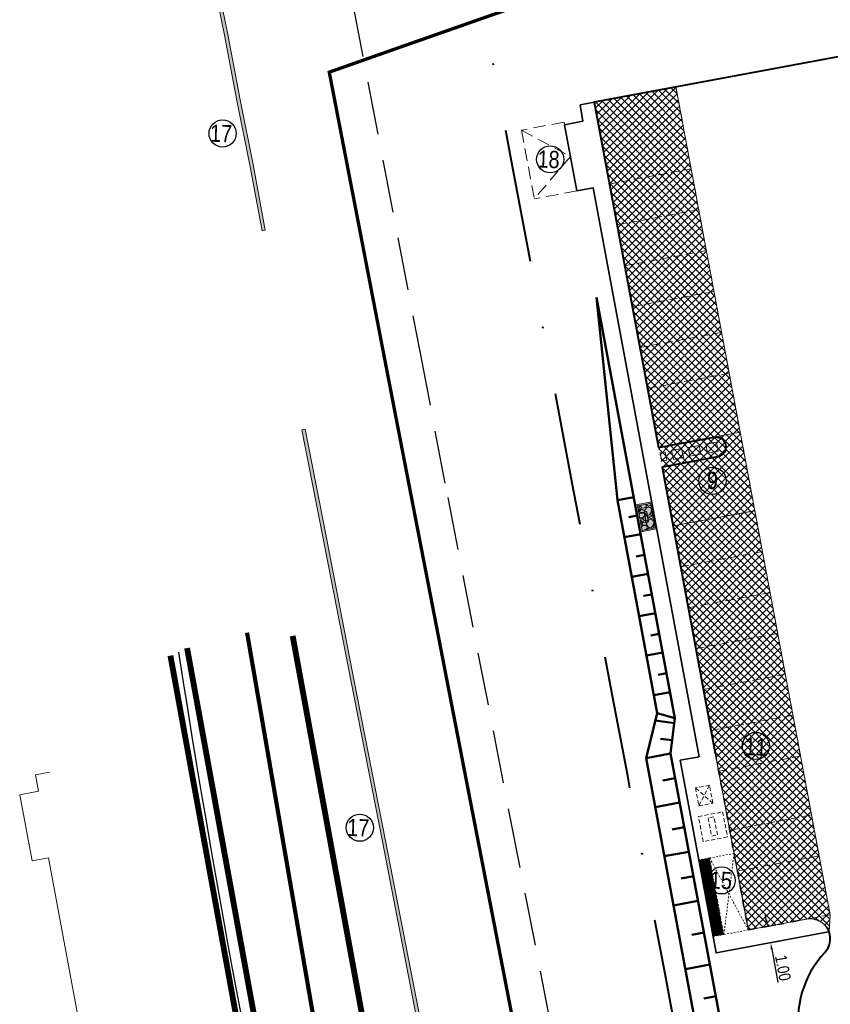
# Model space of a CAD drawing. Extents: x 779 to 3668, y -1329 to 9570.
# Tile 7 of 106: x 2342 to 2391, y -1241 to -1182. Entities that reach past the tile are written whole.
import ezdxf

# ---------------------------------------------------------------- set-up
doc = ezdxf.new("R2010")
doc.units = 0
for name, pattern in [('( Dashed )', [0.75, 0.5, -0.25]), ('ACAD_ISO03W100', [30, 12, -18]), ('CENTER2', [1.125, 0.75, -0.125, 0.125, -0.125]), ('CIĄGłA', [0]), ('DASHED', [0.75, 0.5, -0.25]), ('DASHED2', [0.375, 0.25, -0.125]), ('DGN Style 4', [0.3202, 0.16, -0.08, 0.0002, -0.08]), ('HIDDEN', [0.375, 0.25, -0.125]), ('HIDDEN2', [4.762499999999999, 3.175, -1.5875])]:
    doc.linetypes.add(name, pattern=pattern)
for name, color, linetype, lineweight in [('AGP1_granica_opracow', 7, 'Continuous', 15), ('AGP1_HATCH', 7, 'Continuous', 5), ('AGP1_KRAWEZNIKI', 7, 'Continuous', 40), ('AGP1_KRAWEZNIKI GRUBOŚCI', 7, 'Continuous', 9), ('AGP1_KRAWEZNIKI NOWE', 7, 'Continuous', 30), ('AGP1_OPISY', 7, 'Continuous', 13), ('MPZP', 7, 'Continuous', 0), ('Y_OZN_POZ', 251, 'Continuous', 5), ('zz-krawObn', 1, 'ACAD_ISO03W100', 35), ('zz-legenda', 7, 'Continuous', 13), ('zz-obrzeża', 44, 'Continuous', 35), ('zz-skarpy', 92, 'Continuous', 50), ('zz-wymiry', 7, 'Continuous', 18), ('zz-wypełnienie-chodniki', 142, 'Continuous', 5), ('zz-wypełnienie-inne', 22, 'Continuous', 5)]:
    doc.layers.add(name, color=color, linetype=linetype, lineweight=lineweight)
for name, color, linetype in [('IE_kable ziemne', 240, 'Continuous'), ('Pawilon_hatch', 41, 'Continuous'), ('SYTUACJA - znaki_czytnik_kart', 7, 'Continuous')]:
    doc.layers.add(name, color=color, linetype=linetype)
doc.styles.add('ARIAL', font='ARIALN.TTF')
doc.dimstyles.new('z1do1', dxfattribs={"dimtxt": 0.7, "dimasz": 0.4, "dimexe": 0.5, "dimexo": 0.5, "dimgap": 0.1, "dimtad": 1, "dimrnd": 0.05, "dimzin": 0, "dimdsep": 46, "dimtxsty": 'ARIAL', "dimcen": 0.09, "dimazin": 0, "dimtfac": 1, "dimtofl": 0, "dimtmove": 0, "dimatfit": 3, "dimfxl": 1, "dimtolj": 1, "dimtzin": 0, "dimarcsym": 0})
pattern_1 = [(45, (198.3678358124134, -1435.070000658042), (-0.2245064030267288, 0.2245064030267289), []), (135, (198.3678358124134, -1435.070000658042), (-0.2245064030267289, -0.2245064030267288), [])]

# ---------------------------------------------------------------- blocks, each defined once
blk = doc.blocks.new('STACJA TRAFO')
at = {"layer": 'IE_kable ziemne', "color": 18, "linetype": '( Dashed )', "lineweight": 5, "ltscale": 1.5, "true_color": 0x000000}
for p, q in [((1721.320481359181, 287.7807499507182), (1720.175237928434, 285.4465654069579)), ((1721.320481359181, 287.7807499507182), (1725.091087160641, 285.9307413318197)), ((1720.175237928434, 285.4465654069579), (1723.20578425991, 286.8557456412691)), ((1723.20578425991, 286.8557456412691), (1723.945843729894, 283.5965567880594)), ((1725.091087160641, 285.9307413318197), (1723.945843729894, 283.5965567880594)), ((1720.175237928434, 285.4465654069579), (1723.945843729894, 283.5965567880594))]:
    blk.add_line(p, q, dxfattribs=at)
blk = doc.blocks.new('Paczkomat1')
at = {"linetype": '( Dashed )', "ltscale": 0.4}
for points in [[(2094.924433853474, 406.0871907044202), (2146.924433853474, 406.0871907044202), (2146.924433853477, 471.0871907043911), (2094.92443385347, 471.0871907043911), (2094.924433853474, 406.0871907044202)], [(2146.924433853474, 406.0871907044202), (2198.924433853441, 406.0871907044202), (2198.924433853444, 471.087190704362), (2146.924433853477, 471.0871907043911), (2146.924433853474, 406.0871907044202)], [(2198.924433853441, 406.0871907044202), (2250.924433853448, 406.0871907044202), (2250.924433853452, 471.087190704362), (2198.924433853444, 471.087190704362), (2198.924433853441, 406.0871907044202)], [(2250.924433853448, 406.0871907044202), (2302.924433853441, 406.0871907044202), (2302.924433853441, 471.0871907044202), (2250.924433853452, 471.087190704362), (2250.924433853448, 406.0871907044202)], [(2302.924433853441, 406.0871907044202), (2354.924433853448, 406.0871907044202), (2354.924433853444, 471.0871907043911), (2302.924433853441, 471.0871907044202), (2302.924433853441, 406.0871907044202)], [(2354.924433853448, 406.0871907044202), (2406.92443385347, 406.0871907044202), (2406.924433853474, 471.0871907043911), (2354.924433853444, 471.0871907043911), (2354.924433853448, 406.0871907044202)], [(2406.92443385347, 406.0871907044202), (2458.924433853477, 406.0871907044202), (2458.924433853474, 471.0871907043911), (2406.924433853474, 471.0871907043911), (2406.92443385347, 406.0871907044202)], [(2458.924433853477, 406.0871907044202), (2510.92443385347, 406.0871907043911), (2510.924433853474, 471.087190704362), (2458.924433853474, 471.0871907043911), (2458.924433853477, 406.0871907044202)], [(2510.92443385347, 406.0871907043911), (2562.92443385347, 406.0871907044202), (2562.924433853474, 471.0871907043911), (2510.924433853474, 471.087190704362), (2510.92443385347, 406.0871907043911)]]:
    blk.add_lwpolyline(points, dxfattribs=at)
at = {"color": 18, "linetype": 'HIDDEN', "true_color": 0x000000}
for points in [[(2094.924433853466, 405.0871907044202), (2094.924433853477, 256.0871907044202), (2562.924433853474, 256.0871907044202), (2562.92443385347, 405.0871907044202)], [(2094.924433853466, 405.0871907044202), (2562.924433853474, 256.0871907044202)], [(2562.92443385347, 405.0871907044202), (2094.924433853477, 256.0871907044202)]]:
    blk.add_lwpolyline(points, dxfattribs=at)
at = {"layer": 'Pawilon_hatch'}
for points in [[(2094.92443385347, 471.0871907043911), (2146.924433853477, 471.0871907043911), (2094.924433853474, 406.0871907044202), (2146.924433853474, 406.0871907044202)], [(2146.924433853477, 471.0871907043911), (2198.924433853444, 471.087190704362), (2146.924433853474, 406.0871907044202), (2198.924433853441, 406.0871907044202)], [(2198.924433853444, 471.087190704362), (2250.924433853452, 471.087190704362), (2198.924433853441, 406.0871907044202), (2250.924433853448, 406.0871907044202)], [(2250.924433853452, 471.087190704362), (2302.924433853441, 471.0871907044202), (2250.924433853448, 406.0871907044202), (2302.924433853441, 406.0871907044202)], [(2302.924433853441, 471.0871907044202), (2354.924433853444, 471.0871907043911), (2302.924433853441, 406.0871907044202), (2354.924433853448, 406.0871907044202)], [(2354.924433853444, 471.0871907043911), (2406.924433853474, 471.0871907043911), (2354.924433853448, 406.0871907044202), (2406.92443385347, 406.0871907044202)], [(2406.924433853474, 471.0871907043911), (2458.924433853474, 471.0871907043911), (2406.92443385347, 406.0871907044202), (2458.924433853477, 406.0871907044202)], [(2458.924433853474, 471.0871907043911), (2510.924433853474, 471.087190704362), (2458.924433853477, 406.0871907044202), (2510.92443385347, 406.0871907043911)], [(2510.924433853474, 471.087190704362), (2562.924433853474, 471.0871907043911), (2510.92443385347, 406.0871907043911), (2562.92443385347, 406.0871907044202)]]:
    blk.add_solid(points, dxfattribs=at)
blk = doc.blocks.new('znak wjazd-wyjazd')
at = {"layer": 'AGP1_HATCH', "true_color": 0x939598}
h = blk.add_hatch(dxfattribs=at)
h.set_pattern_fill('GRAVEL', color=252, scale=0.03, angle=28.27177332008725)
h.set_pattern_definition([(256.2845608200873, (-3071872.688159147, -8005853.467495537), (-2.120491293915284, -8.927311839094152), [0.102516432, -10.1491450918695]), (213.2415143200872, (-3071872.71246583, -8005853.567088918), (7.692294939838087, 5.002197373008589), [0.1759214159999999, -17.41621466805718]), (160.7822204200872, (-3071872.859600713, -8005853.663523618), (10.68118740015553, -3.772871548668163), [0.124044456, -12.28041683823]), (295.5454623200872, (-3071873.031099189, -8005853.972059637), (-6.547391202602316, 13.78295731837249), [0.1602013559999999, -15.8599312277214]), (321.1054275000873, (-3071872.962016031, -8005854.116600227), (-7.686603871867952, 6.248596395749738), [0.1570901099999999, -15.5519423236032]), (25.54546232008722, (-3071872.839752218, -8005854.215235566), (-13.78295731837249, -6.547391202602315), [0.1602013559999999, -15.8599312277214]), (65.96601379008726, (-3071872.695211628, -8005854.146152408), (-5.1150748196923, -11.40303668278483), [0.211858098, -20.9739345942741]), (100.5271016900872, (-3071872.608926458, -8005853.952661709), (-3.24263068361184, 17.29070843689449), [0.200015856, -19.8015769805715]), (149.7013389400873, (-3071872.645469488, -8005853.756012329), (-10.06083341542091, 5.836924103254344), [0.1607438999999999, -15.9136637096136]), (203.5081316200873, (-3071872.784257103, -8005853.674915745), (7.743042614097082, 3.299069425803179), [0.1835139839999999, -8.992181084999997]), (250.6692111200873, (-3071872.952539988, -8005853.748115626), (-4.083048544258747, -11.71321367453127), [0.237323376, -23.4950317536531]), (167.0858481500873, (-3071872.363099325, -8005853.621455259), (-6.863259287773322, 1.500137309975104), [0.08100136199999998, -8.0191697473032]), (199.7410077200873, (-3071872.442052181, -8005853.603352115), (9.44617052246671, 3.349817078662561), [0.1541045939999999, -15.25639169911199]), (253.2717733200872, (-3071872.587100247, -8005853.655403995), (0.3609246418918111, -0.6711016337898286), [0.1077628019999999, -0.9698679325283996]), (231.4703638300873, (-3071872.677388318, -8005853.600136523), (2.633658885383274, 3.146826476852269), [0.05803239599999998, -5.745186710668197]), (320.0731828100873, (-3071872.713537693, -8005853.645534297), (-1.753875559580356, 1.652380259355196), [0.082069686, -4.021425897]), (59.23552985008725, (-3071872.650601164, -8005853.698207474), (1.291455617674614, 2.424977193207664), [0.1332958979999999, -4.309889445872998]), (189.8368245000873, (-3071872.582419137, -8005853.583669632), (1.703127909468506, 0.05074765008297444), [0.09638614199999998, -2.3132694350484]), (44.66131365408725, (-3071873.102776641, -8005853.854870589), (5.628242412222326, 5.622551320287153), [0.1350264, -13.3676480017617]), (98.61794926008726, (-3071873.006735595, -8005853.759958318), (1.285764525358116, -8.825816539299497), [0.113279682, -11.21466470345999]), (321.4703638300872, (-3071872.654604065, -8005853.449449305), (-3.146826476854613, 2.633658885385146), [0.11606403, -5.687155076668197]), (11.88223299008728, (-3071872.563808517, -8005853.521748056), (-7.793790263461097, -1.595941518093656), [0.1350263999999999, -13.36764800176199]), (7.71572810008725, (-3071872.879003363, -8005854.270953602), (-4.077357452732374, -0.4624199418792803), [0.1302105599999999, -6.380320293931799]), (323.0469139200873, (-3071872.749971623, -8005854.253471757), (-7.325679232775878, 5.577494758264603), [0.109101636, -10.801078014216]), (95.07318281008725, (-3071872.286968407, -8005854.116941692), (-0.4624199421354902, 4.077357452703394), [0.11606403, -5.687155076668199]), (45.62579796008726, (-3071872.297231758, -8005854.001331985), (-7.280622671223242, -7.376426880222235), [0.127734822, -12.64571279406]), (97.71572810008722, (-3071872.615808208, -8005854.293794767), (0.4624199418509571, -4.077357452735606), [0.06510527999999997, -6.4454255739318]), (129.5817057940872, (-3071872.327234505, -8005854.138597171), (-2.114800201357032, 2.323481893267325), [0.03885437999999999, -3.8465984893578]), (194.2355298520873, (-3071872.351991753, -8005854.108651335), (2.374229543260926, 0.4116722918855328), [0.15709011, -2.9847163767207]), (214.2807792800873, (-3071872.504258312, -8005854.147281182), (6.350091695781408, 4.280348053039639), [0.1455800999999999, -14.4124094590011]), (331.9618408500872, (-3071872.618117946, -8005853.758606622), (-1.392950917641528, 0.9812786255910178), [0.109897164, -2.637532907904]), (21.42899991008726, (-3071872.521118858, -8005853.810264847), (12.13057705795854, 4.793515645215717), [0.191867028, -18.99480271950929]), (89.21716922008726, (-3071872.342515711, -8005853.740166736), (-0.1579340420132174, -6.141410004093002), [0.07845247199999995, -7.766817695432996]), (118.2717733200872, (-3071872.341443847, -8005853.661721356), (-1.032026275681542, 0.3101769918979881), [0.04571999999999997, -0.7162799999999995]), (148.5282104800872, (-3071872.528508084, -8005854.134366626), (5.210879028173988, -3.254012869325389), [0.105860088, -10.48018223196]), (76.28456082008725, (-3071872.618796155, -8005854.079099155), (2.12049129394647, 8.927311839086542), [0.205032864, -10.0466286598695]), (28.27177332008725, (-3071872.57018279, -8005853.879912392), (0.3101769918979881, 1.032026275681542), [0.19812, -0.5638799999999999]), (353.5766198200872, (-3071872.395696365, -8005853.786071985), (9.237488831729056, -1.088465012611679), [0.1204828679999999, -11.92779501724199]), (282.3263774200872, (-3071872.275969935, -8005853.799550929), (0.7725969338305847, -3.045331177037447), [0.110948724, -5.4364950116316]), (235.9177486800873, (-3071872.25228455, -8005853.907942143), (-9.141684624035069, -13.56858453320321), [0.1806435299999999, -17.88373932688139]), (203.6978520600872, (-3071872.353514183, -8005854.057557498), (-9.085245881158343, -4.02091871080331), [0.1911088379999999, -18.91975393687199])])
h.paths.add_polyline_path([(1879.636404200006, 131.4881996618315), (1880.340974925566, 131.8671242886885), (1879.630498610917, 133.1881807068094), (1878.925921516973, 132.8092778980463)])
at = {"layer": 'AGP1_KRAWEZNIKI GRUBOŚCI'}
for points in [[(1879.603841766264, 131.3798515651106), (1880.449324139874, 131.8345597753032), (1879.663057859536, 133.2965397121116), (1878.817575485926, 132.8418315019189)], [(1879.636406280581, 131.4882007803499), (1880.340974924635, 131.8671242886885), (1879.630493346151, 133.1881904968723), (1878.925924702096, 132.8092669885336)]]:
    blk.add_lwpolyline(points, close=True, dxfattribs=at)
at = {"layer": 'SYTUACJA - znaki_czytnik_kart'}
blk.add_lwpolyline([(1879.708641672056, 132.029484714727), (1879.849555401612, 132.105269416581), (1879.558257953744, 132.6469065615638), (1879.417344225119, 132.5711218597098)], close=True, dxfattribs=at)
blk = doc.blocks.new('*D1645')
at = {"layer": 'Defpoints', "color": 0}
for p in [(2386.925899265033, -1236.424473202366), (2387.109017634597, -1237.407564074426), (2387.519572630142, -1237.33152662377)]:
    blk.add_point(p, dxfattribs=at)
at = {"layer": 'zz-wymiry', "color": 0, "lineweight": -2}
for p, q in [((2387.264619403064, -1235.954937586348), (2387.191775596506, -1235.561626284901)), ((2387.417538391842, -1236.33341844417), (2387.82910233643, -1236.2571941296)), ((2387.600656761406, -1237.31650931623), (2388.011211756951, -1237.240471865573)), ((2387.592416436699, -1237.724837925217), (2387.963070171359, -1239.726137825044))]:
    blk.add_line(p, q, dxfattribs=at)
at = {"layer": 'zz-wymiry', "color": 0}
for points in [[(2387.199067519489, -1235.967078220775), (2387.330171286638, -1235.942796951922), (2387.337463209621, -1236.348248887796)], [(2387.657968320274, -1237.712697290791), (2387.526864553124, -1237.736978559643), (2387.519572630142, -1237.33152662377)]]:
    blk.add_solid(points, dxfattribs=at)
at = {"layer": 'zz-wymiry', "color": 0, "insert": (2388.263917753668, -1238.838846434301), "char_height": 0.7, "attachment_point": 5, "rotation": 280.49265734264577, "style": 'ARIAL'}
blk.add_mtext('\\A1;1.00', dxfattribs=at)

msp = doc.modelspace()

# ---------------------------------------------------------------- hatches: boundary and pattern name
at = {"layer": 'AGP1_HATCH', "true_color": 0xf8991e, "transparency": 33554579}
h = msp.add_hatch(color=30, dxfattribs=at)
h.dxf.hatch_style = 1
h.paths.add_polyline_path([(2356.952806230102, -1194.541802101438), (2357.149369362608, -1194.504884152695), (2356.409143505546, -1190.563681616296), (2355.62913443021, -1186.673636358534), (2354.889080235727, -1182.743348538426), (2354.089080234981, -1178.813348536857), (2353.349233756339, -1174.884163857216), (2352.57916874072, -1170.933830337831), (2351.829446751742, -1167.02527970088), (2351.299444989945, -1164.075269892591), (2351.167608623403, -1163.388333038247), (2350.971193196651, -1163.426028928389), (2351.102806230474, -1164.111802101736), (2351.632806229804, -1167.06180210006), (2352.382806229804, -1170.97180210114), (2353.152806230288, -1174.921802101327), (2353.89280622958, -1178.851802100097), (2354.692806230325, -1182.781802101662), (2355.432806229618, -1186.711802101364), (2356.212806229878, -1190.601802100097)])
h = msp.add_hatch(color=30, dxfattribs=at)
h.dxf.hatch_style = 1
h.paths.add_polyline_path([(2359.342806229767, -1206.501802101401), (2360.42279631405, -1212.021751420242), (2362.302805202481, -1221.65179695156), (2364.182768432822, -1231.241609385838), (2366.312750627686, -1242.241517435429), (2368.042758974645, -1251.101560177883), (2369.853317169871, -1260.434437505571), (2373.263978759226, -1275.9574486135), (2373.459319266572, -1275.914529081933), (2370.049186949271, -1260.3939268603), (2368.239075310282, -1251.063351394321), (2366.509073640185, -1242.203342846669), (2364.379077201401, -1231.203361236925), (2362.499069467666, -1221.613321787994), (2360.619090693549, -1211.983430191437), (2359.539084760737, -1206.463399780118)])
at = {"layer": 'AGP1_HATCH', "true_color": 0x636466, "transparency": 33554477}
h = msp.add_hatch(color=251, dxfattribs=at)
h.dxf.hatch_style = 1
h.paths.add_polyline_path([(2380.370402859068, -1210.832287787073), (2379.426635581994, -1211.008081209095), (2379.730611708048, -1212.640012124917), (2380.674378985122, -1212.464218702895)])
h.paths.add_polyline_path([(2410.953511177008, -1278.268668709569), (2411.843694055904, -1277.909260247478), (2412.465171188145, -1279.448534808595), (2411.574988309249, -1279.807943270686)])
at = {"layer": 'zz-wypełnienie-chodniki'}
h = msp.add_hatch(dxfattribs=at)
h.set_pattern_fill('ANSI37', color=256, scale=0.1, style=0)
h.set_pattern_definition(pattern_1)
edge = h.paths.add_edge_path()
edge.add_arc((2384.23090026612, -1207.529511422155), 0.600000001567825, 10.55143897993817, 100.5514390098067)
edge.add_line((2384.121029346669, -1206.939656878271), (2380.778559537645, -1207.562251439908))
edge.add_line((2380.778559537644, -1207.562251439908), (2380.998300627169, -1208.741960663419))
edge.add_line((2380.99830062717, -1208.741960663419), (2384.340771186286, -1208.119365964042))
edge.add_arc((2384.23090026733, -1207.529511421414), 0.6000000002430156, 280.5514389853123, 370.5514389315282)
h = msp.add_hatch(dxfattribs=at)
h.set_pattern_fill('ANSI37', color=256, scale=0.1, style=0)
h.set_pattern_definition(pattern_1)
edge = h.paths.add_edge_path()
edge.add_arc((2384.230901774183, -1207.529511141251), 0.600000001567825, 10.55143897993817, 100.5514390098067)
edge.add_line((2384.121030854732, -1206.939656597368), (2380.778561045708, -1207.562251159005))
edge.add_line((2380.778561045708, -1207.562251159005), (2380.998302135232, -1208.741960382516))
edge.add_line((2380.998302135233, -1208.741960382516), (2384.340772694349, -1208.119365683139))
edge.add_arc((2384.230901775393, -1207.52951114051), 0.6000000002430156, 280.5514389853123, 370.5514389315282)
at = {"layer": 'zz-wypełnienie-inne'}
h = msp.add_hatch(dxfattribs=at)
h.set_pattern_fill('ANSI37', color=256, scale=0.1, style=0)
h.set_pattern_definition([(45, (661.2759185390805, -1435.070000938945), (-0.2245064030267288, 0.2245064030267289), []), (135, (661.2759185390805, -1435.070000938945), (-0.2245064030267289, -0.2245064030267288), [])])
edge = h.paths.add_edge_path()
edge.add_line((2381.803972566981, -1185.903699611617), (2376.914741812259, -1186.819034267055))
edge.add_line((2376.914741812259, -1186.819034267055), (2380.778536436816, -1207.562255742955))
edge.add_line((2380.778536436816, -1207.562255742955), (2384.121033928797, -1206.939657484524))
edge.add_arc((2384.230904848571, -1207.529512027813), 0.6000000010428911, -79.44792505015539, 100.55143905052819, ccw=False)
edge.add_line((2384.34078231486, -1208.11936535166), (2380.998264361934, -1208.741967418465))
edge.add_line((2380.998264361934, -1208.741967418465), (2386.184808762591, -1236.562514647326))
edge.add_line((2386.184808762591, -1236.562514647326), (2389.68946622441, -1235.909709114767))
edge.add_arc((2389.909208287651, -1237.089418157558), 1.200000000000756, 380.14551720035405, 460.5514499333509, ccw=False)
edge.add_line((2391.035793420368, -1236.676131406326), (2391.095928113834, -1235.647733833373))
edge.add_line((2391.095928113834, -1235.647733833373), (2381.803972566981, -1185.903699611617))

# ---------------------------------------------------------------- linework, layer by layer
at = {"color": 18, "linetype": 'CIĄGłA', "lineweight": 5, "true_color": 0x000000}
for points in [[(2356.952806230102, -1194.541802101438), (2357.149369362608, -1194.504884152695), (2356.409143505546, -1190.563681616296), (2355.62913443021, -1186.673636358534), (2354.889080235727, -1182.743348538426), (2354.089080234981, -1178.813348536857), (2353.349233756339, -1174.884163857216), (2352.57916874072, -1170.933830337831), (2351.829446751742, -1167.02527970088), (2351.299444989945, -1164.075269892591), (2351.167608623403, -1163.388333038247), (2350.971193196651, -1163.426028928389), (2351.102806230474, -1164.111802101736), (2351.632806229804, -1167.06180210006), (2352.382806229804, -1170.97180210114), (2353.152806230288, -1174.921802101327), (2353.89280622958, -1178.851802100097), (2354.692806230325, -1182.781802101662), (2355.432806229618, -1186.711802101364), (2356.212806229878, -1190.601802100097)], [(2359.342806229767, -1206.501802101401), (2360.42279631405, -1212.021751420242), (2362.302805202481, -1221.65179695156), (2364.182768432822, -1231.241609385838), (2366.312750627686, -1242.241517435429), (2368.042758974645, -1251.101560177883), (2369.853317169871, -1260.434437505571), (2373.263978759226, -1275.9574486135), (2373.459319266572, -1275.914529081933), (2370.049186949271, -1260.3939268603), (2368.239075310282, -1251.063351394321), (2366.509073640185, -1242.203342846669), (2364.379077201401, -1231.203361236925), (2362.499069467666, -1221.613321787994), (2360.619090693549, -1211.983430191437), (2359.539084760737, -1206.463399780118)], [(2380.370402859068, -1210.832287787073), (2379.426635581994, -1211.008081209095), (2379.730611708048, -1212.640012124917), (2380.674378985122, -1212.464218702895)]]:
    msp.add_lwpolyline(points, close=True, dxfattribs=at)
at = {"color": 3, "linetype": 'HIDDEN2', "lineweight": 30}
msp.add_lwpolyline([(2362.405657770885, -1180.94717921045), (2366.451528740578, -1201.906367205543), (2368.111438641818, -1210.575896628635), (2371.833005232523, -1229.682813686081), (2375.907227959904, -1250.453255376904)], dxfattribs=at)
at = {"color": 18, "linetype": 'DASHED', "lineweight": 13, "true_color": 0x000000}
for points in [[(2376.914705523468, -1186.819046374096), (2381.830159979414, -1185.903455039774), (2391.095926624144, -1235.64773046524), (2386.180472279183, -1236.563322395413), (2380.99826894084, -1208.74196802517)], [(2382.745751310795, -1190.818909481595), (2377.830304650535, -1191.734499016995)], [(2383.203546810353, -1193.276636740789), (2378.288100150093, -1194.192226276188)], [(2383.661342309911, -1195.734363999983), (2378.745895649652, -1196.649953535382)], [(2384.119138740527, -1198.19209108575), (2379.203692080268, -1199.10768062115)], [(2384.576934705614, -1200.649818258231), (2379.661488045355, -1201.565407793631)], [(2385.034730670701, -1203.107545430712), (2380.119284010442, -1204.023134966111)], [(2386.572924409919, -1211.365508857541), (2381.657477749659, -1212.281098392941)], [(2387.030720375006, -1213.823236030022), (2382.115273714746, -1214.738825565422)], [(2387.488516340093, -1216.280963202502), (2382.573069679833, -1217.196552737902)], [(2387.488518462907, -1216.28096280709), (2382.573071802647, -1217.19655234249)], [(2387.946313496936, -1218.738690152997), (2383.030866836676, -1219.654279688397)], [(2388.404109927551, -1221.196417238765), (2383.488663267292, -1222.112006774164)], [(2388.861905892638, -1223.654144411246), (2383.946459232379, -1224.569733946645)], [(2389.319701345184, -1226.111871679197), (2384.404254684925, -1227.027461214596)], [(2389.978928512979, -1229.650998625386), (2385.063481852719, -1230.566588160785)], [(2390.436724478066, -1232.108725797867), (2385.521277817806, -1233.024315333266)]]:
    msp.add_lwpolyline(points, dxfattribs=at)
at = {"lineweight": 15}
for points in [[(2385.693979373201, -1206.646668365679), (2385.034753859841, -1203.107541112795)], [(2384.121033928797, -1206.939657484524), (2385.693979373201, -1206.646668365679)], [(2381.657492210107, -1212.281095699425), (2386.572946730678, -1211.365504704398), (2385.913721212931, -1207.826377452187)]]:
    msp.add_lwpolyline(points, dxfattribs=at)
msp.add_lwpolyline([(2377.102087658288, -1326.541308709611, -0.03836283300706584), (2351.948102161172, -1219.858302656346, 2.343978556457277)], format="xyb")
at = {"color": 18, "linetype": 'DASHED2', "lineweight": 20, "true_color": 0x000000}
for points in [[(2383.849943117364, -1227.866474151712), (2383.004493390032, -1228.023976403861), (2383.205706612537, -1229.104060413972), (2384.051156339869, -1228.946558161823), (2383.849943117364, -1227.866474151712), (2383.205706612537, -1229.104060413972)], [(2384.051156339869, -1228.946558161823), (2383.004493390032, -1228.023976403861)], [(2384.114689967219, -1229.75372080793), (2383.765896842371, -1229.821598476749), (2383.980071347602, -1230.922145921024), (2384.32886447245, -1230.854268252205), (2384.114689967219, -1229.75372080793)]]:
    msp.add_lwpolyline(points, dxfattribs=at)
at = {"color": 18, "linetype": 'HIDDEN', "lineweight": 20, "true_color": 0x000000}
msp.add_lwpolyline([(2384.639948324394, -1229.465627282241), (2384.933017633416, -1230.971580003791), (2383.473912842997, -1231.255532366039), (2383.180843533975, -1229.749579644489), (2384.639948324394, -1229.465627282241)], dxfattribs=at)
at = {"layer": 'AGP1_granica_opracow', "color": 5, "linetype": 'CENTER2', "lineweight": 9, "ltscale": 5, "const_width": 0.2}
msp.add_lwpolyline([(2405.83280622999, -1186.151802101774), (2399.5228062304, -1171.481802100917), (2366.992806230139, -1182.901802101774), (2365.962806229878, -1183.261802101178), (2360.992806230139, -1185.011802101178), (2364.912806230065, -1205.301802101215), (2368.302806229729, -1222.781802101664), (2376.562806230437, -1265.351802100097), (2380.932806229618, -1265.261802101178), (2380.942806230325, -1268.451802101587), (2377.412806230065, -1268.531802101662), (2378.102806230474, -1270.671802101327), (2383.922806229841, -1287.66180210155), (2388.482806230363, -1290.371802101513), (2393.962806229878, -1288.271802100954), (2397.352806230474, -1286.91180210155), (2417.512806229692, -1278.771802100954), (2424.842806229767, -1282.851802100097)], dxfattribs=at)
at = {"layer": 'AGP1_KRAWEZNIKI'}
msp.add_lwpolyline([(2398.803243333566, -1182.741912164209), (2376.91474714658, -1186.819038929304), (2380.778527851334, -1207.562258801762), (2384.121033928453, -1206.939657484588, -0.4142135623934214), (2384.82075939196, -1207.419641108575), (2384.82075939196, -1207.419641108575, -0.4142135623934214), (2384.340775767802, -1208.119366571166), (2380.99826894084, -1208.74196802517), (2384.19932347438, -1225.927254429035)], format="xyb", dxfattribs=at)
for centre, radius, start, end in [((2389.909208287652, -1237.089418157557), 1.2, 316.8815252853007, 20.14551720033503), ((2395.164790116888, -1242.010684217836), 6, 136.8815252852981, 190.4926573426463)]:
    msp.add_arc(centre, radius, start, end, dxfattribs=at)
at = {"layer": 'AGP1_KRAWEZNIKI GRUBOŚCI', "color": 18, "linetype": 'CIĄGłA', "true_color": 0x000000}
msp.add_lwpolyline([(2376.767283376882, -1186.846505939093), (2376.079077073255, -1186.974687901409), (2376.262228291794, -1187.957954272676), (2375.131673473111, -1188.168540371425)], dxfattribs=at)
at = {"layer": 'AGP1_KRAWEZNIKI NOWE', "lineweight": 15}
for points in [[(2377.573930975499, -1190.358172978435), (2376.914705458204, -1186.819045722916), (2381.83015997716, -1185.90345473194)], [(2378.343027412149, -1194.487154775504), (2377.793672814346, -1191.537882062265)]]:
    msp.add_lwpolyline(points, dxfattribs=at)
for points in [[(2382.17412630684, -1207.627807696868), (2381.57444085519, -1207.739509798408), (2381.676987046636, -1208.290040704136), (2382.276672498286, -1208.178338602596)], [(2383.237695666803, -1207.439870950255), (2382.569193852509, -1207.564391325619), (2382.668077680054, -1208.09526041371), (2383.336579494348, -1207.970740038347)], [(2384.379571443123, -1207.781550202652), (2384.278856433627, -1207.240850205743), (2383.63001643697, -1207.361708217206), (2383.730731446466, -1207.902408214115)], [(2381.278257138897, -1208.333795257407), (2381.186698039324, -1207.842249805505), (2380.891770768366, -1207.897185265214), (2380.983329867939, -1208.388730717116)]]:
    msp.add_lwpolyline(points, close=True, dxfattribs=at)
at = {"layer": 'AGP1_OPISY', "linetype": 'Continuous', "lineweight": 30}
for centre in [(2354.582857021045, -1188.696294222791), (2374.272624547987, -1190.251779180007), (2384.029050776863, -1209.572817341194), (2386.639601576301, -1225.504897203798), (2362.830641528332, -1230.416761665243), (2384.581522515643, -1233.582744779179)]:
    msp.add_circle(centre, 0.8166577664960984, dxfattribs=at)
at = {"layer": 'MPZP', "color": 202, "linetype": 'DGN Style 4', "lineweight": 40, "ltscale": 50, "true_color": 0x8a2be2, "flags": 128}
msp.add_lwpolyline([(2398.739517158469, -1322.501491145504), (2391.902806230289, -1298.571802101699), (2391.472601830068, -1296.058199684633), (2391.113480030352, -1293.959919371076), (2390.427318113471, -1289.950805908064), (2389.04525385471, -1281.875667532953), (2387.747408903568, -1274.292606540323), (2387.128537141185, -1270.676656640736), (2385.802500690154, -1263.662201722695), (2385.282181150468, -1260.909820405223), (2384.252805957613, -1255.46464136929), (2383.533825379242, -1251.661384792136), (2382.964309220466, -1248.648763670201), (2381.805729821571, -1242.52012146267), (2381.178738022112, -1239.203466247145), (2380.020697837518, -1233.077676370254), (2378.930072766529, -1227.308498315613), (2378.042179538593, -1222.611729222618), (2377.236436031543, -1218.349514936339), (2376.45746260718, -1214.228908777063), (2375.602579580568, -1209.706756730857), (2373.715486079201, -1199.724427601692), (2371.94550497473, -1190.361598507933), (2369.978340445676, -1179.847929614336), (2369.177189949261, -1175.32111844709), (2366.245317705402, -1158.754902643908)], dxfattribs=at)
at = {"layer": 'Y_OZN_POZ', "linetype": 'ACAD_ISO03W100', "ltscale": 0.1, "const_width": 0.25}
msp.add_lwpolyline([(2369.990694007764, -1286.364306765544, -0.0241502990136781), (2356.050711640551, -1218.693958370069)], format="xyb", dxfattribs=at)
at = {"layer": 'Y_OZN_POZ', "const_width": 0.35}
for points in [[(2373.893924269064, -1288.442323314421, -0.02449190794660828), (2358.792684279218, -1218.888523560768)], [(2377.610922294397, -1326.349238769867, -0.03836283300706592), (2352.446387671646, -1219.621491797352, -0.03836283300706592)], [(2376.586640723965, -1326.711876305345, -0.03836283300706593), (2351.443204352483, -1220.07361117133, -0.03836283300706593)]]:
    msp.add_lwpolyline(points, format="xyb", dxfattribs=at)
at = {"layer": 'zz-krawObn', "ltscale": 0.03}
msp.add_line((2386.184808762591, -1236.562514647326), (2389.689466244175, -1235.909709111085), dxfattribs=at)
msp.add_lwpolyline([(2384.206484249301, -1225.965698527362), (2386.180473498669, -1236.563321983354)], dxfattribs=at)
msp.add_arc((2389.909208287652, -1237.089418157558), 1.200000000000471, 20.14551720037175, 100.5514489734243, dxfattribs=at)
at = {"layer": 'zz-legenda'}
for points in [[(2412.165991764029, -1280.925667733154, -0.3149015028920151), (2409.498582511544, -1278.871061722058), (2409.128186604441, -1277.723505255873, -0.4105603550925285), (2411.649009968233, -1272.698983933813), (2415.271822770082, -1271.471695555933, 0.3755851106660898), (2425.841157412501, -1253.249244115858), (2421.455829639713, -1230.806641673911), (2419.605725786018, -1224.744779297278), (2416.018013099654, -1214.714477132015), (2404.609600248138, -1185.778853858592, 0.3665815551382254), (2398.909451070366, -1182.722129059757), (2381.830159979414, -1185.903455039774), (2391.095927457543, -1235.647730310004), (2391.035793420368, -1236.676131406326, -0.2832730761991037), (2390.785138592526, -1237.909629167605, 0.2382849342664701), (2389.265120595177, -1243.10334131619), (2391.529965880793, -1255.323539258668), (2393.57261891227, -1264.737305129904, 0.1446959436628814), (2396.840527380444, -1270.703979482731), (2399.063896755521, -1272.913740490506, -0.1512132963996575), (2400.728397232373, -1276.047059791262, -0.07231278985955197), (2400.958236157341, -1279.261158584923, -0.269850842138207), (2394.699942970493, -1288.389328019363), (2384.83280622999, -1292.511802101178)], [(2376.914752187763, -1186.819037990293), (2376.079078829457, -1186.974697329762), (2376.262228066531, -1187.957953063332), (2375.131651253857, -1188.16854451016), (2375.873280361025, -1192.149939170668), (2376.856393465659, -1191.96694015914), (2383.223383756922, -1226.148833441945), (2382.092902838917, -1226.359404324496), (2384.249894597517, -1237.94012720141), (2391.035793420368, -1236.676131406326, 0.3659773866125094), (2389.68946622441, -1235.909709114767), (2386.180470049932, -1236.563310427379), (2380.99826894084, -1208.74196802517), (2384.340775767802, -1208.119366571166, 1.000000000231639), (2384.1210339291, -1206.939657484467), (2380.778527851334, -1207.562258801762), (2376.914705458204, -1186.819045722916)], [(2384.19932347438, -1225.927254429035), (2386.184808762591, -1236.562514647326), (2389.798400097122, -1235.889418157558, -0.3363286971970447), (2391.035793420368, -1236.676131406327)]]:
    msp.add_lwpolyline(points, format="xyb", dxfattribs=at)
msp.add_lwpolyline([(2344.166584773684, -1227.083286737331), (2343.330911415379, -1227.2389460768), (2343.514060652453, -1228.22220181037), (2342.383483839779, -1228.432793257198), (2343.125112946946, -1232.414187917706), (2344.10822605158, -1232.231188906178), (2350.475216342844, -1266.413082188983), (2349.344735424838, -1266.623653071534), (2351.501727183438, -1278.204375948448), (2358.287626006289, -1276.940380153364)], dxfattribs=at)
at = {"layer": 'zz-obrzeża'}
for p, q in [((2376.079077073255, -1186.974687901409), (2376.914705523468, -1186.819046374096)), ((2376.234193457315, -1187.963176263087), (2376.079077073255, -1186.974687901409)), ((2375.131673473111, -1188.168540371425), (2376.234193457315, -1187.963176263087)), ((2375.873302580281, -1192.150058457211), (2375.131673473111, -1188.168540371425))]:
    msp.add_line(p, q, dxfattribs=at)
msp.add_lwpolyline([(2375.87330258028, -1192.150058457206), (2376.856393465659, -1191.96694015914), (2383.223383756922, -1226.148833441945), (2382.092902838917, -1226.359404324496), (2384.249894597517, -1237.94012720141), (2390.995880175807, -1236.683565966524)], dxfattribs=at)
at = {"layer": 'zz-skarpy'}
for p, q in [((2377.064969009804, -1198.547651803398), (2381.773440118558, -1223.825600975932)), ((2378.319104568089, -1210.741568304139), (2377.064969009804, -1198.547651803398)), ((2378.319104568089, -1210.741568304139), (2379.302195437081, -1210.558449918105)), ((2378.319104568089, -1210.741568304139), (2380.702852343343, -1223.538982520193)), ((2378.994319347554, -1211.74694736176), (2379.505827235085, -1211.651669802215)), ((2378.733271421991, -1212.965068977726), (2379.716362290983, -1212.781950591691)), ((2379.435838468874, -1214.117291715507), (2379.947346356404, -1214.022014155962)), ((2379.174790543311, -1215.335413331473), (2380.157881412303, -1215.152294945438)), ((2379.877357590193, -1216.487636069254), (2380.388865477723, -1216.392358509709)), ((2379.61630966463, -1217.70575768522), (2380.599400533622, -1217.522639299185)), ((2380.318876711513, -1218.857980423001), (2380.830384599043, -1218.762702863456)), ((2380.057828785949, -1220.076102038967), (2381.040919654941, -1219.892983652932)), ((2380.760395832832, -1221.228324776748), (2381.271903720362, -1221.133047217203)), ((2380.499347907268, -1222.446446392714), (2381.482438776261, -1222.263328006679)), ((2380.035164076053, -1226.234078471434), (2380.702852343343, -1223.538982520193)), ((2380.702852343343, -1223.538982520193), (2381.773440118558, -1223.825600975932)), ((2380.592733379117, -1223.983473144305), (2381.736475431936, -1224.124784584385)), ((2381.50980327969, -1225.959416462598), (2381.773440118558, -1223.825600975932)), ((2380.906558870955, -1225.076524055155), (2381.608176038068, -1225.163210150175)), ((2380.035164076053, -1226.234078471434), (2381.50980327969, -1225.959416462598)), ((2381.784465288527, -1227.434055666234), (2381.047145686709, -1227.571386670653)), ((2382.059127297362, -1228.908694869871), (2380.584488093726, -1229.183356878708)), ((2382.333789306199, -1230.383334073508), (2381.596469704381, -1230.520665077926)), ((2382.608451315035, -1231.857973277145), (2381.133812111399, -1232.132635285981)), ((2382.883113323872, -1233.332612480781), (2382.145793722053, -1233.469943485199)), ((2383.157775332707, -1234.807251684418), (2381.683136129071, -1235.081913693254)), ((2383.521240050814, -1236.718433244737), (2382.783920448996, -1236.855764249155)), ((2383.870236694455, -1238.632401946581), (2382.397290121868, -1238.916151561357)), ((2384.244945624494, -1240.541335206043), (2383.507626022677, -1240.678666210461))]:
    msp.add_line(p, q, dxfattribs=at)
msp.add_lwpolyline([(2381.50980327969, -1225.959416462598), (2386.23067010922, -1251.305387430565), (2391.139310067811, -1254.790027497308), (2393.642806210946, -1267.053323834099), (2398.029281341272, -1274.933688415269), (2392.90917933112, -1267.587838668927), (2390.121698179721, -1255.359710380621), (2384.759416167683, -1251.59822465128), (2380.035164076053, -1226.234078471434)], dxfattribs=at)

# ---------------------------------------------------------------- block references
at = {"color": 18, "linetype": 'CIĄGłA', "lineweight": 5, "true_color": 0x000000}
for name, p, rotation in [('STACJA TRAFO', (1115.962739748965, 20.41788665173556), 306.6858436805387), ('znak wjazd-wyjazd', (549.3191440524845, -765.6890903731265), 342.2796627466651)]:
    msp.add_blockref(name, p, dxfattribs=dict(at, rotation=rotation))
at = {"layer": 'zz-wypełnienie-chodniki', "xscale": 0.01, "yscale": 0.01, "zscale": 0.01, "rotation": 100.551448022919}
msp.add_blockref('Paczkomat1', (2392.534231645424, -1256.68937997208), dxfattribs=at)

# ---------------------------------------------------------------- texts
at = {"layer": 'AGP1_OPISY', "linetype": 'Continuous', "lineweight": 30, "char_height": 1.0368, "width": 0.8416427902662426, "attachment_point": 1, "rotation": 358.06064354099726, "style": 'ARIAL'}
for s, insert in [('17', (2353.845620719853, -1188.152736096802)), ('18', (2373.535388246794, -1189.708221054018)), ('9', (2383.711278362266, -1209.01824235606)), ('11', (2385.989658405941, -1225.010423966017)), ('17', (2362.09340522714, -1229.873203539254)), ('15', (2383.89138239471, -1233.037643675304))]:
    msp.add_mtext(s, dxfattribs=dict(at, insert=insert))

# ---------------------------------------------------------------- dimensions: what is measured, and where the dimension line sits
at = {"layer": 'zz-wymiry'}
dim = msp.add_linear_dim(base=(2387.519572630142, -1237.33152662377), p1=(2386.925899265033, -1236.424473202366), p2=(2387.109017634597, -1237.407564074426), angle=280.4926573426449, dimstyle='z1do1', dxfattribs=at)
dim.commit()
dim.dimension.update_dxf_attribs({"geometry": '*D1645', "text_midpoint": (2388.263917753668, -1238.838846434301)})

doc.saveas('drawing.dxf')
